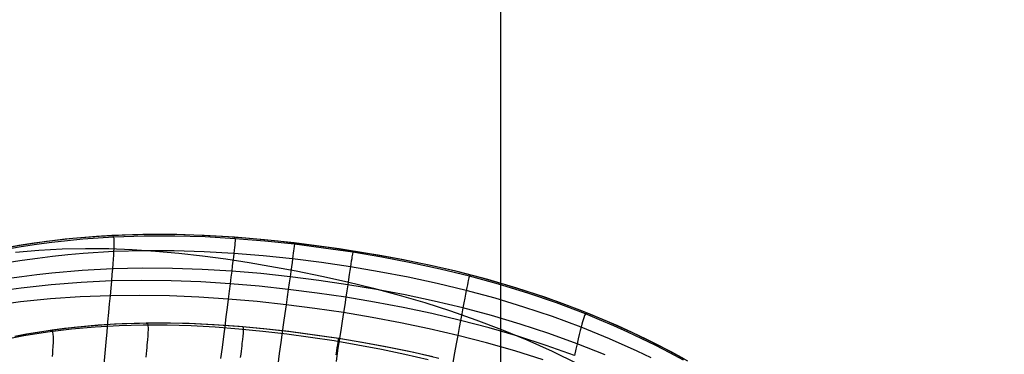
# Model space of a CAD drawing. Header units: millimetres. Extents: x -58 to 58, y -58 to 57.
# Tile 16 of 40: x -16 to 17, y -35 to -24. Entities that reach past the tile are written whole.
import ezdxf

# ---------------------------------------------------------------- set-up
doc = ezdxf.new("R2010")
doc.units = ezdxf.units.MM
doc.header["$MEASUREMENT"] = 0
doc.layers.add('Predefinito', color=5, linetype='Continuous')

msp = doc.modelspace()

# ---------------------------------------------------------------- linework, layer by layer
at = {"layer": 'Predefinito'}
for points in [[(0, 56.5), (0, -56.5)], [(0, 54.5), (0, -54.5)], [(6.217, -35.293), (5.79, -35.059), (5.362, -34.835), (4.502, -34.412), (3.639, -34.023), (2.774, -33.665), (1.907, -33.339), (1.04, -33.041), (0.173, -32.772), (-0.693, -32.527), (-1.556, -32.307), (-2.417, -32.109), (-3.274, -31.932), (-4.127, -31.773), (-5.818, -31.507), (-7.506, -31.297), (-8.356, -31.214), (-9.211, -31.149), (-10.072, -31.102), (-10.937, -31.076), (-11.807, -31.071), (-12.682, -31.091), (-13.562, -31.136), (-14.447, -31.209), (-15.336, -31.31), (-16.229, -31.442), (-17.125, -31.606)], [(-2.076, -35.268), (-2.92, -35.07), (-3.765, -34.893), (-4.611, -34.734), (-5.456, -34.593), (-7.146, -34.358), (-7.989, -34.263), (-8.832, -34.185), (-9.674, -34.126), (-10.516, -34.087), (-11.357, -34.071), (-12.199, -34.078), (-13.04, -34.11), (-13.882, -34.169), (-14.724, -34.256), (-15.146, -34.311), (-15.567, -34.374), (-15.989, -34.444), (-16.411, -34.522)], [(-2.285, -35.217), (-3.078, -35.036), (-3.874, -34.872), (-4.673, -34.724), (-5.476, -34.59), (-7.088, -34.363), (-7.898, -34.272), (-8.709, -34.195), (-9.521, -34.136), (-10.335, -34.094), (-11.149, -34.073), (-11.964, -34.073), (-12.777, -34.097), (-13.589, -34.145), (-14.399, -34.219), (-15.206, -34.319), (-16.009, -34.447), (-16.408, -34.522)]]:
    msp.add_lwpolyline(points, dxfattribs=at)
at = {"layer": 'Predefinito', "extrusion": (0.459919, 0.537098, 0.707107)}
for points in [[(-47.998, 208.397), (-46.975, 207.755), (-45.938, 207.144), (-44.885, 206.566), (-43.815, 206.024), (-43.274, 205.767), (-42.728, 205.52), (-42.177, 205.283), (-41.621, 205.056), (-41.06, 204.841), (-40.493, 204.638), (-39.921, 204.447), (-39.343, 204.268), (-38.759, 204.103), (-38.172, 203.952), (-37.584, 203.816), (-36.994, 203.696), (-36.402, 203.593), (-35.808, 203.505), (-35.212, 203.434), (-34.614, 203.381), (-34.014, 203.344), (-33.412, 203.325), (-32.808, 203.324), (-32.201, 203.342), (-31.595, 203.378), (-30.992, 203.433), (-30.393, 203.507), (-29.799, 203.598), (-29.209, 203.708), (-28.623, 203.835), (-28.042, 203.98), (-27.464, 204.142), (-26.891, 204.322), (-26.321, 204.517), (-25.755, 204.729), (-25.194, 204.958), (-24.638, 205.201), (-24.09, 205.457), (-23.551, 205.726), (-23.02, 206.007), (-22.496, 206.3), (-21.979, 206.603), (-21.469, 206.918), (-20.965, 207.242), (-20.468, 207.576), (-19.976, 207.919), (-19.009, 208.632), (-18.064, 209.376), (-17.136, 210.149), (-16.229, 210.943), (-15.342, 211.756), (-14.476, 212.585), (-13.633, 213.434), (-12.814, 214.303), (-12.021, 215.194), (-11.255, 216.108), (-10.517, 217.045), (-9.808, 218.007), (-9.129, 218.993), (-8.479, 220.005), (-7.86, 221.041), (-7.272, 222.101), (-6.719, 223.177), (-6.202, 224.265), (-5.72, 225.364), (-5.271, 226.476), (-4.854, 227.598), (-4.468, 228.732), (-4.11, 229.875), (-3.781, 231.029), (-3.48, 232.192), (-3.204, 233.364), (-2.954, 234.545), (-2.728, 235.732), (-2.526, 236.923), (-2.347, 238.116), (-2.19, 239.311), (-1.936, 241.706), (-1.756, 244.108), (-1.645, 246.516), (-1.594, 248.929)], [(-4.634, 252.94), (-4.592, 250.528), (-4.605, 248.119), (-4.68, 245.715), (-4.824, 243.314), (-5.043, 240.919), (-5.185, 239.724), (-5.349, 238.53), (-5.538, 237.337), (-5.752, 236.147), (-5.994, 234.963), (-6.263, 233.788), (-6.561, 232.623), (-6.89, 231.469), (-7.251, 230.327), (-7.645, 229.196), (-8.074, 228.078), (-8.54, 226.972), (-9.044, 225.88), (-9.311, 225.34), (-9.589, 224.803), (-9.876, 224.269), (-10.174, 223.74), (-10.481, 223.217), (-10.797, 222.701), (-11.121, 222.193), (-11.453, 221.692), (-11.794, 221.198), (-12.142, 220.712), (-12.499, 220.232), (-12.864, 219.76), (-13.616, 218.835), (-14.398, 217.936), (-15.208, 217.062), (-16.044, 216.211), (-16.905, 215.381), (-17.787, 214.57), (-18.69, 213.778), (-19.618, 213.007), (-20.569, 212.263), (-21.053, 211.905), (-21.542, 211.556), (-22.038, 211.217), (-22.539, 210.889), (-23.048, 210.571), (-23.563, 210.266), (-24.086, 209.973), (-24.616, 209.693), (-25.155, 209.426), (-25.703, 209.174), (-26.259, 208.936), (-26.824, 208.715), (-27.394, 208.512), (-27.968, 208.328), (-28.546, 208.163), (-29.128, 208.018), (-29.714, 207.892), (-30.303, 207.787), (-30.896, 207.701), (-31.493, 207.636), (-32.095, 207.592), (-32.7, 207.568), (-33.307, 207.565), (-33.913, 207.583), (-34.515, 207.621), (-35.114, 207.678), (-35.709, 207.754), (-36.302, 207.848), (-36.892, 207.96), (-37.48, 208.089), (-38.064, 208.234), (-38.646, 208.396), (-39.226, 208.574), (-39.8, 208.766), (-40.368, 208.971), (-40.929, 209.188), (-41.483, 209.417), (-42.032, 209.658), (-42.575, 209.908), (-43.112, 210.169), (-43.644, 210.44), (-44.171, 210.72), (-45.211, 211.307), (-46.233, 211.926), (-47.239, 212.576), (-48.23, 213.253), (-49.207, 213.957)]]:
    msp.add_lwpolyline(points, dxfattribs=at)
at = {"layer": 'Predefinito', "extrusion": (1, 0, 0)}
for points in [[(-31.091, 274.95), (-31.091, 60)], [(-31.149, 272.737), (-31.149, 60)], [(-31.507, 270.802), (-31.507, 60)], [(-32.568, 268.176), (-35.689, 270.547)], [(-33.041, 267.507), (-33.041, 59.998)], [(-34.468, 273.365), (-34.468, 60.004)]]:
    msp.add_lwpolyline(points, dxfattribs=at)
at = {"layer": 'Predefinito'}
for points in [[(-5.443, -31.56, 60), (-6.971, -31.357, 60), (-7.974, -31.249, 60), (-8.986, -31.164, 60), (-10.01, -31.105, 59.999), (-11.042, -31.074, 59.999), (-12.082, -31.075, 59.999), (-13.127, -31.11, 59.999), (-13.651, -31.142, 59.999), (-14.176, -31.183, 59.999), (-14.701, -31.235, 59.999), (-15.226, -31.296, 59.999), (-15.751, -31.367, 59.999), (-16.276, -31.449, 59.999), (-16.8, -31.542, 59.998), (-17.322, -31.646, 59.998), (-17.884, -31.77, 59.998), (-18.444, -31.907, 59.998), (-19.001, -32.057, 59.999), (-19.555, -32.219, 59.999)], [(6.182, -35.326, 55.014), (5.72, -35.075, 54.999), (5.254, -34.833, 54.985), (4.784, -34.599, 54.971), (4.311, -34.375, 54.959), (3.834, -34.16, 54.947), (3.354, -33.954, 54.936), (2.872, -33.756, 54.925), (1.9, -33.388, 54.907), (0.922, -33.054, 54.891), (-0.062, -32.753, 54.878), (-1.049, -32.482, 54.867), (-2.037, -32.241, 54.859), (-3.024, -32.028, 54.853), (-4.009, -31.84, 54.85), (-4.991, -31.675, 54.849), (-5.974, -31.53, 54.85), (-6.962, -31.404, 54.853), (-7.958, -31.298, 54.858), (-8.962, -31.215, 54.865), (-9.977, -31.156, 54.875), (-11, -31.126, 54.887), (-12.031, -31.127, 54.901), (-13.068, -31.161, 54.919), (-13.588, -31.192, 54.929), (-14.109, -31.232, 54.939), (-14.63, -31.282, 54.95), (-15.152, -31.342, 54.962), (-15.673, -31.412, 54.975), (-16.194, -31.491, 54.989), (-16.715, -31.582, 55.003)], [(-13.127, -31.11, 59.999), (-13.093, -31.113, 57.502), (-13.068, -31.161, 54.919), (-13.061, -31.222, 53.603), (-13.058, -31.318, 52.276), (-13.059, -31.382, 51.609), (-13.061, -31.458, 50.94), (-13.065, -31.547, 50.269), (-13.071, -31.651, 49.598), (-13.078, -31.77, 48.926), (-13.087, -31.907, 48.254), (-13.099, -32.061, 47.582), (-13.112, -32.234, 46.911), (-13.128, -32.429, 46.242), (-13.146, -32.645, 45.575), (-13.167, -32.883, 44.914), (-13.189, -33.142, 44.263), (-13.214, -33.42, 43.621), (-13.241, -33.717, 42.99), (-13.27, -34.032, 42.37), (-13.3, -34.365, 41.76), (-13.333, -34.715, 41.16), (-13.367, -35.082, 40.572), (-13.403, -35.464, 39.995)], [(-8.986, -31.164, 60), (-8.962, -31.215, 54.865), (-8.964, -31.275, 53.533), (-8.972, -31.372, 52.189), (-8.978, -31.437, 51.513), (-8.986, -31.514, 50.835), (-8.996, -31.606, 50.155), (-9.008, -31.712, 49.474), (-9.022, -31.835, 48.793), (-9.039, -31.975, 48.111), (-9.058, -32.134, 47.43), (-9.08, -32.313, 46.75), (-9.105, -32.515, 46.072), (-9.133, -32.739, 45.396), (-9.164, -32.986, 44.726), (-9.198, -33.255, 44.066), (-9.234, -33.544, 43.418), (-9.273, -33.853, 42.78), (-9.314, -34.181, 42.153), (-9.358, -34.528, 41.538), (-9.404, -34.892, 40.934), (-9.452, -35.273, 40.342)], [(-16.389, -31.667, 60.005), (-15.599, -31.6, 60.007), (-14.809, -31.559, 60.008), (-14.019, -31.543, 60.01), (-13.23, -31.551, 60.012), (-12.44, -31.58, 60.013), (-11.65, -31.631, 60.015), (-10.86, -31.701, 60.017), (-10.069, -31.79, 60.019), (-9.277, -31.896, 60.021), (-8.485, -32.018, 60.023), (-6.897, -32.305, 60.026), (-6.029, -32.484, 60.028), (-5.161, -32.679, 60.031), (-4.292, -32.892, 60.033), (-3.423, -33.124, 60.035), (-2.556, -33.378, 60.037), (-1.69, -33.654, 60.039), (-0.826, -33.955, 60.041), (0.035, -34.283, 60.044), (0.893, -34.639, 60.046), (1.746, -35.024, 60.048), (2.595, -35.441, 60.05)], [(-6.971, -31.357, 60), (-6.962, -31.404, 54.853), (-6.968, -31.463, 53.517), (-6.98, -31.559, 52.169), (-6.988, -31.624, 51.49), (-6.998, -31.701, 50.81), (-7.01, -31.792, 50.129), (-7.024, -31.899, 49.446), (-7.041, -32.022, 48.762), (-7.06, -32.162, 48.078), (-7.082, -32.322, 47.395), (-7.108, -32.502, 46.712), (-7.136, -32.704, 46.032), (-7.167, -32.93, 45.354), (-7.202, -33.179, 44.682), (-7.24, -33.449, 44.02), (-7.28, -33.74, 43.369), (-7.324, -34.051, 42.73), (-7.37, -34.382, 42.102), (-7.419, -34.731, 41.485), (-7.47, -35.098, 40.88), (-7.524, -35.482, 40.287)], [(6.329, -35.356, 59.997), (5.865, -35.099, 59.997), (5.397, -34.853, 59.998), (4.926, -34.615, 59.998), (4.451, -34.387, 59.998), (3.971, -34.168, 59.998), (3.487, -33.957, 59.998), (2.999, -33.755, 59.998), (2.506, -33.561, 59.998), (1.533, -33.207, 59.998), (0.556, -32.887, 59.998), (-0.427, -32.6, 59.999), (-1.416, -32.341, 59.999), (-2.411, -32.111, 59.999), (-3.414, -31.905, 59.999), (-4.424, -31.722, 60), (-5.443, -31.56, 60)], [(5.09, -35.249, 49.743), (4.623, -35.024, 49.713), (3.681, -34.6, 49.659), (2.727, -34.209, 49.61), (1.764, -33.851, 49.568), (0.795, -33.526, 49.532), (-0.179, -33.231, 49.503), (-1.156, -32.966, 49.479), (-2.135, -32.728, 49.46), (-3.114, -32.518, 49.447), (-4.092, -32.332, 49.439), (-5.067, -32.168, 49.437), (-6.043, -32.024, 49.439), (-7.024, -31.899, 49.446), (-8.012, -31.794, 49.458), (-9.008, -31.712, 49.474), (-10.013, -31.654, 49.497), (-11.026, -31.623, 49.525), (-12.046, -31.621, 49.558), (-13.071, -31.651, 49.598), (-14.099, -31.716, 49.644), (-14.614, -31.761, 49.67), (-15.13, -31.816, 49.697), (-15.645, -31.88, 49.726), (-16.16, -31.953, 49.756), (-16.674, -32.036, 49.788)], [(-4.984, -31.631, 60), (-4.991, -31.675, 54.849), (-5, -31.734, 53.512), (-5.015, -31.829, 52.162), (-5.025, -31.893, 51.483), (-5.037, -31.97, 50.803), (-5.05, -32.061, 50.12), (-5.067, -32.168, 49.437), (-5.085, -32.29, 48.752), (-5.107, -32.431, 48.068), (-5.131, -32.59, 47.384), (-5.159, -32.77, 46.701), (-5.19, -32.973, 46.019), (-5.224, -33.198, 45.34), (-5.262, -33.447, 44.668), (-5.303, -33.717, 44.005), (-5.348, -34.009, 43.354), (-5.395, -34.32, 42.714), (-5.445, -34.651, 42.085), (-5.499, -35, 41.468), (-5.554, -35.367, 40.863)], [(3.541, -35.146, 46.988), (2.592, -34.768, 46.926), (1.635, -34.421, 46.872), (0.672, -34.105, 46.825), (-0.297, -33.817, 46.786), (-1.268, -33.558, 46.755), (-2.242, -33.325, 46.731), (-3.215, -33.117, 46.714), (-4.188, -32.933, 46.704), (-5.159, -32.77, 46.701), (-6.13, -32.627, 46.703), (-7.108, -32.502, 46.712), (-8.09, -32.397, 46.728), (-9.08, -32.313, 46.75), (-10.079, -32.253, 46.779), (-11.084, -32.218, 46.816), (-12.096, -32.211, 46.86), (-13.112, -32.234, 46.911), (-14.132, -32.29, 46.971), (-15.153, -32.379, 47.039), (-15.664, -32.436, 47.076), (-16.175, -32.503, 47.116), (-16.685, -32.578, 47.157)], [(-1.009, -32.444, 59.999), (-1.049, -32.482, 54.867), (-1.065, -32.539, 53.536), (-1.088, -32.633, 52.192), (-1.102, -32.696, 51.516), (-1.117, -32.772, 50.838), (-1.136, -32.861, 50.159), (-1.156, -32.966, 49.479), (-1.18, -33.086, 48.797), (-1.206, -33.224, 48.116), (-1.235, -33.381, 47.435), (-1.268, -33.558, 46.755), (-1.305, -33.756, 46.077), (-1.346, -33.978, 45.401), (-1.391, -34.222, 44.731), (-1.439, -34.487, 44.072), (-1.491, -34.773, 43.423), (-1.546, -35.079, 42.785), (-1.605, -35.403, 42.159)], [(2.502, -35.164, 45.59), (1.548, -34.825, 45.53), (0.588, -34.515, 45.479), (-0.377, -34.233, 45.436), (-1.346, -33.978, 45.401), (-2.316, -33.748, 45.374), (-3.286, -33.543, 45.356), (-4.256, -33.36, 45.344), (-5.224, -33.198, 45.34), (-6.193, -33.055, 45.343), (-7.167, -32.93, 45.354), (-8.147, -32.824, 45.371), (-9.133, -32.739, 45.396), (-10.127, -32.676, 45.428), (-11.129, -32.638, 45.469), (-12.135, -32.627, 45.518), (-13.146, -32.645, 45.575), (-14.161, -32.693, 45.642), (-15.176, -32.774, 45.717), (-16.192, -32.889, 45.802), (-16.699, -32.959, 45.848)], [(1.444, -35.316, 44.213), (0.487, -35.013, 44.157), (-0.474, -34.738, 44.11), (-1.439, -34.487, 44.072), (-2.405, -34.262, 44.043), (-3.372, -34.059, 44.022), (-4.338, -33.878, 44.01), (-5.303, -33.717, 44.005), (-6.269, -33.574, 44.009), (-7.24, -33.449, 44.02), (-8.215, -33.342, 44.039), (-9.198, -33.255, 44.066), (-10.187, -33.189, 44.102), (-11.183, -33.147, 44.146), (-12.184, -33.131, 44.2), (-13.189, -33.142, 44.263), (-14.198, -33.182, 44.335), (-15.207, -33.253, 44.417), (-16.216, -33.356, 44.509), (-17.224, -33.492, 44.612)], [(2.943, -33.732, 59.998), (2.872, -33.756, 54.925), (2.846, -33.809, 53.611), (2.815, -33.896, 52.285), (2.797, -33.955, 51.619), (2.776, -34.026, 50.951), (2.753, -34.111, 50.281), (2.727, -34.209, 49.61), (2.698, -34.323, 48.939), (2.667, -34.453, 48.267), (2.631, -34.601, 47.596), (2.592, -34.768, 46.926), (2.549, -34.955, 46.257), (2.502, -35.164, 45.59)], [(-16.496, -34.566, 60.23), (-16.099, -34.493, 60.231), (-15.3, -34.367, 60.233), (-14.496, -34.268, 60.234), (-13.69, -34.197, 60.235), (-12.882, -34.151, 60.236), (-12.073, -34.129, 60.237), (-11.262, -34.131, 60.237), (-10.452, -34.154, 60.238), (-9.642, -34.198, 60.238), (-8.833, -34.26, 60.239), (-8.025, -34.338, 60.239), (-7.22, -34.433, 60.239), (-5.615, -34.664, 60.238), (-4.816, -34.8, 60.238), (-4.02, -34.951, 60.237), (-3.227, -35.117, 60.236), (-2.438, -35.301, 60.235)], [(-11.968, -34.073, 60.335), (-11.926, -34.086, 56.56), (-11.912, -34.13, 54.829), (-11.908, -34.169, 53.965), (-11.906, -34.224, 53.104), (-11.907, -34.296, 52.246), (-11.91, -34.387, 51.393), (-11.917, -34.5, 50.546), (-11.927, -34.638, 49.706), (-11.941, -34.803, 48.875), (-11.95, -34.896, 48.462), (-11.96, -34.996, 48.053), (-11.971, -35.105, 47.645), (-11.984, -35.221, 47.241)], [(-8.711, -34.195, 60.328), (-8.69, -34.207, 56.53), (-8.686, -34.249, 54.785), (-8.686, -34.289, 53.913), (-8.689, -34.343, 53.044), (-8.695, -34.415, 52.179), (-8.703, -34.507, 51.319), (-8.715, -34.622, 50.465), (-8.731, -34.761, 49.619), (-8.741, -34.841, 49.199), (-8.751, -34.928, 48.781), (-8.763, -35.023, 48.365), (-8.776, -35.125, 47.953), (-8.79, -35.236, 47.543)], [(-15.211, -34.32, 60.34), (-15.154, -34.328, 56.609), (-15.133, -34.369, 54.903), (-15.118, -34.459, 53.202), (-15.114, -34.528, 52.357), (-15.113, -34.615, 51.516), (-15.114, -34.723, 50.68), (-15.12, -34.855, 49.852), (-15.129, -35.012, 49.031), (-15.135, -35.101, 48.624), (-15.142, -35.196, 48.219)], [(-5.476, -34.59, 60.318), (-5.477, -34.599, 56.521), (-5.483, -34.639, 54.77), (-5.489, -34.677, 53.896), (-5.497, -34.731, 53.025), (-5.508, -34.802, 52.157), (-5.522, -34.893, 51.295), (-5.539, -35.007, 50.438), (-5.56, -35.146, 49.59)]]:
    msp.add_polyline3d(points, dxfattribs=at)

doc.saveas('drawing.dxf')
